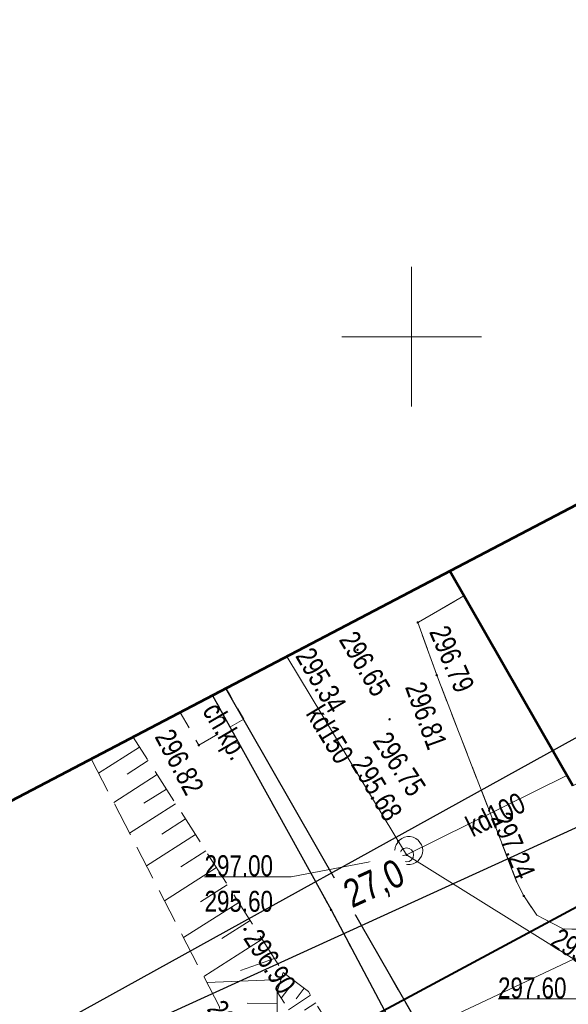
# Model space of a CAD drawing. Header units: metres. Extents: x 7437397 to 7437781, y 5556608 to 5556944.
# Tile 52 of 58: x 7437636 to 7437656, y 5556776 to 5556811. Entities that reach past the tile are written whole.
import ezdxf

# ---------------------------------------------------------------- set-up
doc = ezdxf.new("R2010")
doc.units = ezdxf.units.M
doc.header["$MEASUREMENT"] = 0
for name, pattern in [('BUBZ01-500', [1.75, 1.25, -0.5]), ('EGBU01-500', [1, 0.5, -0.5]), ('KTCR02-500', [1.5, 1, -0.5]), ('KTJZ01-500', [2, 1.5, -0.5])]:
    doc.linetypes.add(name, pattern=pattern)
doc.layers.get('0').update_dxf_attribs({"color": 250, "lineweight": 5})
for name, color, linetype, lineweight in [('203-Punkt załamania granicy działki nie stabilizowany', 7, 'Continuous', 5), ('_PROJ_WYMIARY', 7, 'Continuous', 9), ('BUBZ01', 250, 'Continuous', 5), ('EGBB01', 250, 'Continuous', 5), ('EGBD03', 250, 'Continuous', 5), ('EGBP04_03', 250, 'Continuous', 5), ('EGBU01', 250, 'Continuous', 5), ('komora podziemna - przewód kanalizacyjny (powierzchnia)', 7, 'Continuous', 5), ('KTCR02', 250, 'Continuous', 5), ('KTJZ01', 250, 'Continuous', 5), ('KTKR01', 250, 'Continuous', 5), ('MPZP', 250, 'Continuous', 5), ('przewód kanalizacyjny (linia)', 7, 'Continuous', 5), ('przewód kanalizacyjny (linia)-Atr1', 7, 'Continuous', 5), ('punkt o określonej wysokości (sieć kanalizacyjna)', 7, 'Continuous', 5), ('punkt o określonej wysokości (sieć kanalizacyjna)-Atr2', 7, 'Continuous', 5), ('punkt o określonej wysokości (sieć kanalizacyjna)-Atr3', 7, 'Continuous', 5), ('punkt wysokościowy naturalny', 7, 'Continuous', 5), ('punkt wysokościowy sztuczny', 7, 'Continuous', 5), ('RTPW01', 250, 'Continuous', 5), ('RTPW02', 250, 'Continuous', 5), ('rzedne dla projektanta', 250, 'Continuous', 5), ('SUPW_01', 250, 'Continuous', 5), ('Warstwa 1', 250, 'Continuous', 5), ('Warstwa 3', 250, 'Continuous', 5), ('właz okrągły - siec kanalizacyjna (punkt)', 7, 'Continuous', 5), ('właz okrągły - siec kanalizacyjna (punkt)-Atr17', 7, 'Continuous', 5)]:
    doc.layers.add(name, color=color, linetype=linetype, lineweight=lineweight)
doc.styles.add('ROMANS', font='arial.ttf', dxfattribs={"width": 0.8})
doc.styles.get("Standard").update_dxf_attribs({"font": 'txt.shx', "width": 0.75})
doc.linetypes.add('KTOK05_01-500', pattern='A,3.75,[13,dgnlstyle-rozp_2015.shx,S=0.002778,R=0,X=0,Y=0],3.75', length=7.5)
doc.dimstyles.new('1-500', dxfattribs={"dimscale": 10, "dimtxt": 0.1, "dimasz": 0.07, "dimexe": 0, "dimexo": 0, "dimgap": 0.05, "dimtad": 1, "dimdec": 1, "dimrnd": 0.08, "dimzin": 0, "dimtxsty": 'ROMANS', "dimblk": 'ARCHTICK', "dimcen": 0.02, "dimdle": 0.1, "dimclrt": 256, "dimadec": 0, "dimazin": 0, "dimtfac": 0.666667, "dimtdec": 1, "dimtofl": 0, "dimtmove": 1, "dimatfit": 2, "dimfxl": 0, "dimtolj": 1, "dimtzin": 0, "dimarcsym": 0})

# ---------------------------------------------------------------- blocks, each defined once
blk = doc.blocks.new('PW01')
at = {"layer": 'punkt wysokościowy naturalny', "linetype": 'Continuous', "lineweight": 13}
h = blk.add_hatch(color=0, dxfattribs=at)
edge = h.paths.add_edge_path()
edge.add_arc((0, 0), 0.45, 0, 360)
blk = doc.blocks.new('US22')
at = {"color": 0, "linetype": 'Continuous', "lineweight": 13, "ltscale": 10}
blk.add_circle((0, 0), 2.5, dxfattribs=at)
blk = doc.blocks.new('203')
at = {"layer": '203-Punkt załamania granicy działki nie stabilizowany', "linetype": 'Continuous', "lineweight": 13}
h = blk.add_hatch(color=96, dxfattribs=at)
edge = h.paths.add_edge_path()
edge.add_arc((0, 0), 0.45, 0, 360)
blk = doc.blocks.new('PW02')
at = {"layer": 'punkt wysokościowy sztuczny', "linetype": 'Continuous', "lineweight": 13}
h = blk.add_hatch(color=0, dxfattribs=at)
edge = h.paths.add_edge_path()
edge.add_arc((0, 0), 0.45, 0, 360)
blk = doc.blocks.new('_ArchTick')
at = {"color": 0, "linetype": 'ByBlock', "const_width": 0.15}
blk.add_lwpolyline([(-0.5, -0.5), (0.5, 0.5)], dxfattribs=at)
blk = doc.blocks.new('*D82')
at = {"layer": '_PROJ_WYMIARY', "color": 0, "lineweight": -2, "transparency": 16777216}
for p, q in [((7437593.141, 5556750.962), (7437665.546, 5556790.968)), ((7437678.448, 5556765.55), (7437664.671, 5556790.484)), ((7437607.793, 5556726.511), (7437594.016, 5556751.446))]:
    blk.add_line(p, q, dxfattribs=at)
at = {"layer": 'Defpoints', "color": 0}
for p in [(7437664.671, 5556790.484), (7437678.448, 5556765.55), (7437607.793, 5556726.511)]:
    blk.add_point(p, dxfattribs=at)
at = {"layer": '_PROJ_WYMIARY', "color": 0, "lineweight": -2, "transparency": 16777216, "xscale": 0.7000000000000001, "yscale": 0.7000000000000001, "zscale": 0.7000000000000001}
for p, rotation in [((7437664.671, 5556790.484), 28.92180774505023), ((7437594.016, 5556751.446), 208.9218077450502)]:
    blk.add_blockref('_ArchTick', p, dxfattribs=dict(at, rotation=rotation))
at = {"layer": '_PROJ_WYMIARY', "transparency": 16777216, "insert": (7437628.811, 5556771.928), "char_height": 1, "attachment_point": 5, "rotation": 28.9218, "style": 'ROMANS', "bg_fill": 3, "box_fill_scale": 1.25, "bg_fill_color": 256, "bg_fill_true_color": 13158600, "bg_fill_transparency": 0}
blk.add_mtext('\\A1;80,7', dxfattribs=at)
blk = doc.blocks.new('*D88')
at = {"layer": '_PROJ_WYMIARY', "color": 0, "lineweight": -2, "transparency": 16777216}
for p, q in [((7437635.981, 5556773.329), (7437662.296, 5556785.339)), ((7437671.539, 5556762.681), (7437661.387, 5556784.924)), ((7437647.728, 5556750), (7437636.891, 5556773.744))]:
    blk.add_line(p, q, dxfattribs=at)
at = {"layer": 'Defpoints', "color": 0}
for p in [(7437661.387, 5556784.924), (7437671.539, 5556762.681), (7437647.728, 5556750)]:
    blk.add_point(p, dxfattribs=at)
at = {"layer": '_PROJ_WYMIARY', "color": 0, "lineweight": -2, "transparency": 16777216, "xscale": 0.7000000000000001, "yscale": 0.7000000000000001, "zscale": 0.7000000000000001}
for p, rotation in [((7437661.387, 5556784.924), 24.53300016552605), ((7437636.891, 5556773.744), 204.533000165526)]:
    blk.add_blockref('_ArchTick', p, dxfattribs=dict(at, rotation=rotation))
at = {"layer": '_PROJ_WYMIARY', "transparency": 16777216, "insert": (7437648.681, 5556780.336), "char_height": 1, "attachment_point": 5, "rotation": 24.533, "style": 'ROMANS', "bg_fill": 3, "box_fill_scale": 1.25, "bg_fill_color": 256, "bg_fill_true_color": 13158600, "bg_fill_transparency": 0}
blk.add_mtext('\\A1;27,0', dxfattribs=at)

msp = doc.modelspace()

# ---------------------------------------------------------------- linework, layer by layer
at = {"layer": 'BUBZ01', "color": 7, "linetype": 'BUBZ01-500', "lineweight": 13, "flags": 128}
for points in [[(7437640.018, 5556785.654), (7437638.515, 5556784.867), (7437643.11, 5556775.98), (7437642.9, 5556771.37), (7437643.65, 5556768.72), (7437650.54, 5556757.5), (7437653.18, 5556756.46), (7437670.11, 5556765.04), (7437677.9, 5556769.59), (7437683.09, 5556775.4), (7437676.3, 5556770.28), (7437669.43, 5556766.05), (7437652.3, 5556759.37), (7437651.48, 5556760.11), (7437645.17, 5556771.48), (7437645.18, 5556776.52), (7437645.4, 5556777.22), (7437640.018, 5556785.654)], [(7437645.4, 5556777.22), (7437646.3, 5556776.53), (7437654.12, 5556764.26), (7437666.36, 5556770.95), (7437677.29, 5556776.98), (7437678.76, 5556776.43), (7437667.36, 5556770.08), (7437653.89, 5556763.04), (7437645.18, 5556776.52), (7437645.4, 5556777.22)]]:
    msp.add_lwpolyline(points, close=True, dxfattribs=at)
at = {"layer": 'BUBZ01', "color": 7, "linetype": 'Continuous', "lineweight": 13, "flags": 128}
for points in [[(7437640.25, 5556785.29), (7437638.78, 5556784.36)], [(7437640.56, 5556784.81), (7437639.8, 5556784.32)], [(7437640.88, 5556784.31), (7437639.32, 5556783.31)], [(7437641.21, 5556783.79), (7437640.4, 5556783.28)], [(7437641.54, 5556783.26), (7437639.89, 5556782.21)], [(7437641.89, 5556782.72), (7437641.04, 5556782.17)], [(7437642.25, 5556782.16), (7437640.5, 5556781.04)], [(7437642.62, 5556781.58), (7437641.72, 5556781)], [(7437643, 5556780.98), (7437641.14, 5556779.79)], [(7437643.39, 5556780.36), (7437642.43, 5556779.75)], [(7437643.8, 5556779.73), (7437641.82, 5556778.47)], [(7437644.21, 5556779.08), (7437643.2, 5556778.43)], [(7437644.64, 5556778.41), (7437642.55, 5556777.07)], [(7437645.08, 5556777.72), (7437643.87, 5556777.29)], [(7437645.32, 5556776.97), (7437642.66, 5556776.86)], [(7437645.8, 5556776.92), (7437645.32, 5556776.3)], [(7437646.38, 5556776.4), (7437645.59, 5556775.88)], [(7437646.15, 5556776.65), (7437645.86, 5556776.27)], [(7437645.18, 5556776.11), (7437644.11, 5556776.12)], [(7437646.56, 5556776.13), (7437646.16, 5556775.87)]]:
    msp.add_lwpolyline(points, dxfattribs=at)
at = {"layer": 'EGBB01', "color": 7, "linetype": 'Continuous', "lineweight": 53, "flags": 128}
msp.add_lwpolyline([(7437655.78, 5556783.9), (7437651.364, 5556791.596)], dxfattribs=at)
at = {"layer": 'EGBD03', "color": 114, "linetype": 'Continuous', "lineweight": 30, "true_color": 0x00b140, "flags": 128}
for points in [[(7437642.867, 5556787.146), (7437647.11, 5556779.46)], [(7437647.11, 5556779.46), (7437656.77, 5556761.25)]]:
    msp.add_lwpolyline(points, dxfattribs=at)
at = {"layer": 'EGBU01', "color": 96, "linetype": 'EGBU01-500', "lineweight": 13, "flags": 128}
for points in [[(7437642.867, 5556787.146), (7437647.11, 5556779.46)], [(7437647.11, 5556779.46), (7437642.867, 5556787.146)], [(7437647.11, 5556779.46), (7437656.77, 5556761.25)], [(7437656.77, 5556761.25), (7437647.11, 5556779.46)]]:
    msp.add_lwpolyline(points, dxfattribs=at)
at = {"layer": 'komora podziemna - przewód kanalizacyjny (powierzchnia)', "color": 36, "linetype": 'Continuous', "lineweight": 13, "flags": 128}
msp.add_lwpolyline([(7437650.4, 5556781.59), (7437650.39, 5556781.49), (7437650.36, 5556781.39), (7437650.3, 5556781.3), (7437650.23, 5556781.22), (7437650.15, 5556781.16), (7437650.05, 5556781.11), (7437649.95, 5556781.09), (7437649.85, 5556781.09), (7437649.75, 5556781.11), (7437649.65, 5556781.16), (7437649.57, 5556781.22), (7437649.5, 5556781.3), (7437649.44, 5556781.39), (7437649.41, 5556781.49), (7437649.4, 5556781.59), (7437649.41, 5556781.69), (7437649.44, 5556781.79), (7437649.5, 5556781.88), (7437649.57, 5556781.96), (7437649.65, 5556782.02), (7437649.75, 5556782.07), (7437649.85, 5556782.09), (7437649.95, 5556782.09), (7437650.05, 5556782.07), (7437650.15, 5556782.02), (7437650.23, 5556781.96), (7437650.3, 5556781.88), (7437650.36, 5556781.79), (7437650.39, 5556781.69), (7437650.4, 5556781.59)], close=True, dxfattribs=at)
at = {"layer": 'KTCR02', "color": 7, "linetype": 'KTCR02-500', "lineweight": 13, "flags": 128}
msp.add_lwpolyline([(7437643.35, 5556787.399), (7437641.703, 5556786.536), (7437642.37, 5556785.36), (7437643.98, 5556786.3), (7437643.35, 5556787.399)], close=True, dxfattribs=at)
at = {"layer": 'KTJZ01', "color": 7, "linetype": 'KTJZ01-500', "lineweight": 13, "flags": 128}
for points in [[(7437651.362, 5556791.595), (7437643.343, 5556787.396), (7437648.19, 5556778.92), (7437655.57, 5556765.98), (7437663.42, 5556770.45), (7437676.91, 5556778.17), (7437675.01, 5556781.56), (7437675.11, 5556782.48), (7437675.77, 5556783.33), (7437676.52, 5556783.95), (7437677.46, 5556784.41), (7437678.43, 5556784.63), (7437679.46, 5556784.67), (7437680.43, 5556784.44), (7437681.37, 5556784), (7437682.16, 5556783.33), (7437682.81, 5556782.48), (7437676.39, 5556793.29), (7437676.47, 5556792.28), (7437676.31, 5556791.28), (7437675.94, 5556790.63), (7437669.49, 5556786.95), (7437667.38, 5556785.74), (7437666.84, 5556785.69), (7437666.12, 5556785.98), (7437665.59, 5556786.48), (7437665.01, 5556787.22), (7437659.73, 5556784.21), (7437660.45, 5556782.43), (7437660.37, 5556781.39), (7437659.91, 5556780.53), (7437659.17, 5556779.86), (7437658.32, 5556779.31), (7437657.39, 5556778.94), (7437656.43, 5556778.75), (7437655.43, 5556778.78), (7437654.49, 5556779.27), (7437654.02, 5556779.96), (7437653.79, 5556780.41), (7437650.9, 5556787.87), (7437650.22, 5556789.76), (7437651.87, 5556790.71), (7437651.362, 5556791.595)], [(7437658.92, 5556785.68), (7437659.73, 5556784.21), (7437660.45, 5556782.43), (7437660.37, 5556781.39), (7437659.91, 5556780.53), (7437659.17, 5556779.86), (7437658.32, 5556779.31), (7437657.39, 5556778.94), (7437656.43, 5556778.75), (7437655.43, 5556778.78), (7437654.49, 5556779.27), (7437654.02, 5556779.96), (7437653.79, 5556780.41), (7437650.9, 5556787.87), (7437650.22, 5556789.76), (7437651.87, 5556790.71), (7437655.78, 5556783.9), (7437658.92, 5556785.68)]]:
    msp.add_lwpolyline(points, close=True, dxfattribs=at)
at = {"layer": 'KTKR01', "color": 7, "linetype": 'Continuous', "lineweight": 30, "flags": 128}
msp.add_lwpolyline([(7437685.25, 5556778.28), (7437682.81, 5556782.48), (7437682.16, 5556783.33), (7437681.37, 5556784), (7437680.43, 5556784.44), (7437679.46, 5556784.67), (7437678.43, 5556784.63), (7437677.46, 5556784.41), (7437676.52, 5556783.95), (7437675.77, 5556783.33), (7437675.11, 5556782.48), (7437675.01, 5556781.56), (7437676.91, 5556778.17), (7437663.42, 5556770.45), (7437655.57, 5556765.98), (7437650.54, 5556774.83), (7437648.19, 5556778.92), (7437643.343, 5556787.396)], dxfattribs=at)
at = {"layer": 'MPZP', "color": 212, "linetype": 'KTOK05_01-500', "lineweight": 40, "flags": 128}
msp.add_lwpolyline([(7437480.35, 5556702.039), (7437498.164, 5556705.138), (7437519.727, 5556710.673), (7437570.307, 5556733.919), (7437638.513, 5556770.222), (7437729.943, 5556819.329)], dxfattribs=at)
at = {"layer": 'przewód kanalizacyjny (linia)', "color": 36, "linetype": 'Continuous', "lineweight": 13, "flags": 128}
for points in [[(7437645.528, 5556788.539), (7437649.82, 5556781.43), (7437658.19, 5556776.21), (7437672.24, 5556784.32), (7437681.08, 5556785.33)], [(7437649.82, 5556781.43), (7437655.56, 5556784.28)]]:
    msp.add_lwpolyline(points, dxfattribs=at)
at = {"layer": 'punkt o określonej wysokości (sieć kanalizacyjna)-Atr2', "color": 7, "flags": 128}
for points in [[(7437649.82, 5556781.43), (7437645.68, 5556780.65), (7437642.576, 5556780.65)], [(7437658.19, 5556776.21), (7437656.18, 5556776.27), (7437653.098, 5556776.27)]]:
    msp.add_lwpolyline(points, dxfattribs=at)
at = {"layer": 'rzedne dla projektanta', "color": 7, "linetype": 'Continuous', "lineweight": 40}
msp.add_circle((7437644.03, 5556778.76), 0.0225, dxfattribs=at)
at = {"layer": 'SUPW_01', "color": 5, "linetype": 'Continuous', "lineweight": 13, "flags": 128}
msp.add_lwpolyline([(7437624.519, 5556762.969), (7437672.34, 5556785.48), (7437678.49, 5556788.41), (7437671.106, 5556801.936)], dxfattribs=at)
at = {"layer": 'Warstwa 1', "color": 207, "linetype": 'Continuous', "lineweight": 53, "true_color": 0x6e1e6e, "flags": 128}
msp.add_lwpolyline([(7437466.384, 5556694.725), (7437479.253, 5556654.299), (7437507.556, 5556623.548), (7437507.556, 5556623.548), (7437761.553, 5556761.255), (7437724.258, 5556829.774), (7437466.384, 5556694.725)], close=True, dxfattribs=at)
at = {"layer": 'Warstwa 3', "color": 7, "linetype": 'Continuous', "lineweight": 0}
for p, q in [((7437650, 5556802.5), (7437650, 5556797.5)), ((7437647.5, 5556800), (7437652.5, 5556800))]:
    msp.add_line(p, q, dxfattribs=at)

# ---------------------------------------------------------------- block references
at = {"layer": 'EGBP04_03', "color": 96, "linetype": 'Continuous', "lineweight": 13, "xscale": 0.1, "yscale": 0.1, "zscale": 0.1}
msp.add_blockref('203', (7437647.11, 5556779.46), dxfattribs=at)
at = {"layer": 'punkt o określonej wysokości (sieć kanalizacyjna)', "color": 7, "linetype": 'Continuous', "lineweight": 13, "xscale": 0.1, "yscale": 0.1, "zscale": 0.1}
for p in [(7437649.52, 5556781.92), (7437649.82, 5556781.43)]:
    msp.add_blockref('PW01', p, dxfattribs=at)
at = {"layer": 'RTPW02', "color": 7, "linetype": 'Continuous', "lineweight": 13, "xscale": 0.1, "yscale": 0.1, "zscale": 0.1}
for p in [(7437650.22, 5556789.76), (7437648.06, 5556788.78), (7437650.9, 5556787.87), (7437649.21, 5556786.29), (7437642.37, 5556785.36), (7437654.02, 5556779.96)]:
    msp.add_blockref('PW02', p, dxfattribs=at)
at = {"layer": 'właz okrągły - siec kanalizacyjna (punkt)', "color": 7, "linetype": 'Continuous', "lineweight": 13, "xscale": 0.1, "yscale": 0.1, "zscale": 0.1}
msp.add_blockref('US22', (7437649.82, 5556781.43), dxfattribs=at)

# ---------------------------------------------------------------- texts
at = {"layer": 'KTCR02', "color": 7, "linetype": 'Continuous', "lineweight": 13, "insert": (7437642.282, 5556786.484), "char_height": 0.75, "attachment_point": 7, "rotation": 300.371, "line_spacing_factor": 0.6}
msp.add_mtext('\\FWORKING_1250;\\H1x;\\W0.8;ch.kp.', dxfattribs=at)
at = {"layer": 'przewód kanalizacyjny (linia)-Atr1', "color": 36, "char_height": 0.75, "attachment_point": 4, "line_spacing_factor": 0.6}
for s, insert, rotation in [('\\FWORKING_1250;\\H1x;\\W0.8;kd150', (7437646.503, 5556786.685), 301.121), ('\\FWORKING_1250;\\H1x;\\W0.8;kd100', (7437652.026, 5556782.388), 26.405)]:
    msp.add_mtext(s, dxfattribs=dict(at, insert=insert, rotation=rotation))
at = {"layer": 'punkt o określonej wysokości (sieć kanalizacyjna)-Atr2', "color": 36, "char_height": 0.75, "attachment_point": 7, "line_spacing_factor": 0.6}
for s, insert, rotation in [('\\FWORKING_1250;\\H1x;\\W0.8;295.34', (7437645.803, 5556788.555), 300.315), ('\\FWORKING_1250;\\H1x;\\W0.8;295.68', (7437647.795, 5556784.672), 300.834), ('\\FWORKING_1250;\\H1x;\\W0.8;295.90', (7437654.924, 5556778.21), 327.134)]:
    msp.add_mtext(s, dxfattribs=dict(at, insert=insert, rotation=rotation))
for s, insert in [('\\FWORKING_1250;\\H1x;\\W0.8;297.00', (7437642.576, 5556780.657)), ('\\FWORKING_1250;\\H1x;\\W0.8;297.60', (7437653.098, 5556776.277))]:
    msp.add_mtext(s, dxfattribs=dict(at, insert=insert))
at = {"layer": 'punkt o określonej wysokości (sieć kanalizacyjna)-Atr3', "color": 36, "insert": (7437642.576, 5556779.382), "char_height": 0.75, "attachment_point": 7, "line_spacing_factor": 0.6}
msp.add_mtext('\\FWORKING_1250;\\H1x;\\W0.8;295.60', dxfattribs=at)
at = {"layer": 'RTPW01', "color": 7, "linetype": 'Continuous', "lineweight": 13, "char_height": 0.75, "attachment_point": 7, "line_spacing_factor": 0.6}
for s, insert, rotation in [('\\FWORKING_1250;\\H1x;\\W0.8;296.79', (7437650.606, 5556789.424), 293.344), ('\\FWORKING_1250;\\H1x;\\W0.8;296.65', (7437647.363, 5556789.137), 300.93), ('\\FWORKING_1250;\\H1x;\\W0.8;296.81', (7437649.745, 5556787.445), 289.952), ('\\FWORKING_1250;\\H1x;\\W0.8;296.82', (7437640.763, 5556785.664), 297.967), ('\\FWORKING_1250;\\H1x;\\W0.8;296.75', (7437648.571, 5556785.503), 303.261), ('\\FWORKING_1250;\\H1x;\\W0.8;297.24', (7437652.819, 5556782.754), 292.557)]:
    msp.add_mtext(s, dxfattribs=dict(at, insert=insert, rotation=rotation))
at = {"layer": 'rzedne dla projektanta', "color": 7, "linetype": 'Continuous', "lineweight": 0, "char_height": 0.75, "attachment_point": 7, "rotation": 302.5365, "line_spacing_factor": 0.6}
for s, insert in [('\\FWORKING_1250;\\H1x;\\W0.8; 296.90', (7437643.819, 5556778.626)), ('\\FWORKING_1250;\\H1x;\\W0.8; 295.54', (7437642.51, 5556776.085))]:
    msp.add_mtext(s, dxfattribs=dict(at, insert=insert))
at = {"layer": 'właz okrągły - siec kanalizacyjna (punkt)-Atr17', "color": 7, "insert": (7437649.14, 5556780.19), "char_height": 0.75, "attachment_point": 7, "line_spacing_factor": 0.6}
msp.add_mtext('\\FWORKING_1250;\\H1x;\\W0.8;k', dxfattribs=at)

# ---------------------------------------------------------------- next in the draw order: dimensions: what is measured, and where the dimension line sits
at = {"layer": '_PROJ_WYMIARY'}
dim = msp.add_aligned_dim(p1=(7437607.793, 5556726.511), p2=(7437678.448, 5556765.55), distance=28.487, dimstyle='1-500', dxfattribs=at)
dim.commit()
dim.dimension.update_dxf_attribs({"geometry": '*D82', "text_midpoint": (7437628.811, 5556771.928)})

# ---------------------------------------------------------------- next in the draw order: dimensions: what is measured, and where the dimension line sits
dim = msp.add_linear_dim(base=(7437661.387, 5556784.924), p1=(7437647.728, 5556750), p2=(7437671.539, 5556762.681), angle=204.533, dimstyle='1-500', dxfattribs=at)
dim.commit()
dim.dimension.update_dxf_attribs({"geometry": '*D88', "text_midpoint": (7437648.681, 5556780.336)})

doc.saveas('drawing.dxf')
